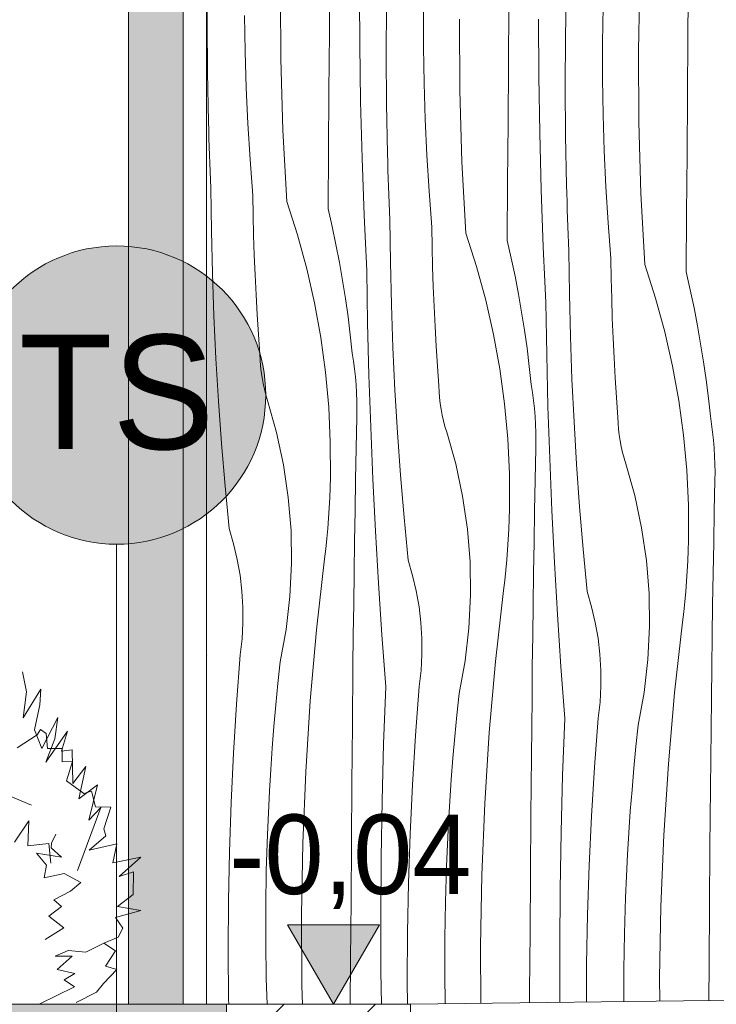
# Model space of a CAD drawing. Extents: x -366324 to -207045, y 68808 to 138616.
# Tile 25 of 170: x -331175 to -329774, y 78970 to 80950. Entities that reach past the tile are written whole.
import ezdxf

# ---------------------------------------------------------------- set-up
doc = ezdxf.new("R2010")
doc.units = 0
doc.header["$MEASUREMENT"] = 0
doc.linetypes.add('Dashed', pattern=[564.444447, 282.222223, -282.222223])
for name, color, linetype, lineweight in [('Arch kolorystyka_Nr_Pióra__19', 255, 'Continuous', 13), ('Arch kolorystyka_Nr_Pióra__41', 7, 'Continuous', 15), ('Arch opisy_Nr_Pióra__1', 7, 'Continuous', 25), ('Arch opisy_Nr_Pióra__21', 7, 'Continuous', 9), ('Arch rynny_Nr_Pióra__21', 7, 'Continuous', 9), ('Arch schody_Nr_Pióra__21', 7, 'Continuous', 9), ('Arch wymiary_Nr_Pióra__21', 7, 'Continuous', 9), ('arch wypelnienia_Nr_Pióra__21', 7, 'Continuous', 9), ('Arch ściany zewnętrzne_Nr_Pióra__21', 7, 'Continuous', 9)]:
    doc.layers.add(name, color=color, linetype=linetype, lineweight=lineweight)
for name, color, linetype, lineweight, true_color in [('Arch kolorystyka_Nr_Pióra__22', 7, 'Continuous', 9, 0x7f7f7f), ('Arch kolorystyka_Nr_Pióra__81', 7, 'Continuous', 9, 0x5d5d5d), ('Arch zieleń_Nr_Pióra__4', 7, 'Continuous', 9, 0x029e21)]:
    doc.layers.add(name, color=color, linetype=linetype, lineweight=lineweight, true_color=true_color)
doc.layers.add('Arch opisy', color=7, linetype='Continuous')
doc.layers.add('Arch wymiary', color=7, linetype='Continuous')
doc.styles.add('GENERATED_STYLE_1', font='txt')
doc.styles.add('GENERATED_STYLE_3', font='txt')

# ---------------------------------------------------------------- blocks, each defined once
blk = doc.blocks.new('*X6')
at = {"layer": 'Arch kolorystyka_Nr_Pióra__22', "linetype": 'Continuous'}
for p, q in [((-330798.2, 80942.9), (-330797.5, 81042)), ((-330552.1, 80923.9), (-330551.2, 81042)), ((-329930.3, 80887.6), (-329927.8, 81031)), ((-329830.8, 80914.9), (-329829.9, 81033)), ((-330649.8, 80871.2), (-330650.7, 81014.6)), ((-330490.9, 80900.3), (-330491.4, 81014.8)), ((-330077.1, 80915), (-330075.1, 81014.1)), ((-330438, 80879.3), (-330437.3, 80978.5)), ((-330191.9, 80860.4), (-330191, 80978.4)), ((-330002.3, 80903.8), (-330001.2, 80976.2)), ((-330721.6, 80886), (-330722.7, 80958.4)), ((-330362.5, 80894.9), (-330362.5, 80967.3)), ((-330289.6, 80807.7), (-330290.5, 80951.1)), ((-330130.7, 80836.8), (-330131.2, 80951.3)), ((-330797.5, 80843.7), (-330798.2, 80942.9)), ((-330552.9, 80805.9), (-330552.1, 80923.9)), ((-330077.8, 80815.8), (-330077.1, 80915)), ((-329831.7, 80796.9), (-329830.8, 80914.9)), ((-330489.2, 80785.9), (-330490.9, 80900.3)), ((-330361.4, 80822.4), (-330362.5, 80894.9)), ((-330002.3, 80831.4), (-330002.3, 80903.8)), ((-330719.4, 80813.5), (-330721.6, 80886)), ((-330437.3, 80780.2), (-330438, 80879.3)), ((-329929.4, 80744.1), (-329930.3, 80887.6)), ((-330645.6, 80727.8), (-330649.8, 80871.2)), ((-330192.7, 80742.4), (-330191.9, 80860.4)), ((-330795.4, 80744.6), (-330797.5, 80843.7)), ((-330129, 80722.4), (-330130.7, 80836.8)), ((-330716.2, 80741.2), (-330719.4, 80813.5)), ((-330359.2, 80750), (-330361.4, 80822.4)), ((-330077.1, 80716.7), (-330077.8, 80815.8)), ((-330001.2, 80758.9), (-330002.3, 80831.4)), ((-330553.8, 80687.9), (-330552.9, 80805.9)), ((-330285.4, 80664.3), (-330289.6, 80807.7)), ((-329832.5, 80678.9), (-329831.7, 80796.9)), ((-330486.2, 80671.5), (-330489.2, 80785.9)), ((-330435.2, 80681.1), (-330437.3, 80780.2)), ((-329999, 80686.5), (-330001.2, 80758.9)), ((-330794.9, 80728), (-330795.4, 80744.6)), ((-330711.8, 80668.9), (-330716.2, 80741.2)), ((-330356, 80677.7), (-330359.2, 80750)), ((-330193.6, 80624.3), (-330192.7, 80742.4)), ((-329925.2, 80600.8), (-329929.4, 80744.1)), ((-330794.4, 80711.3), (-330794.9, 80728)), ((-330637.9, 80584.5), (-330645.6, 80727.8)), ((-330126, 80607.9), (-330129, 80722.4)), ((-330075, 80617.6), (-330077.1, 80716.7)), ((-330793.9, 80694.7), (-330794.4, 80711.3)), ((-330793.3, 80678), (-330793.9, 80694.7)), ((-330792.6, 80661.4), (-330793.3, 80678)), ((-330554.5, 80569.8), (-330553.8, 80687.9)), ((-330434.7, 80664.4), (-330435.2, 80681.1)), ((-330351.6, 80605.3), (-330356, 80677.7)), ((-329995.8, 80614.1), (-329999, 80686.5)), ((-329833.4, 80560.8), (-329832.5, 80678.9)), ((-330792, 80644.7), (-330792.6, 80661.4)), ((-330706.4, 80596.6), (-330711.8, 80668.9)), ((-330482.1, 80557.1), (-330486.2, 80671.5)), ((-330434.2, 80647.8), (-330434.7, 80664.4)), ((-330277.7, 80521), (-330285.4, 80664.3)), ((-330791.3, 80628.1), (-330792, 80644.7)), ((-330433.7, 80631.1), (-330434.2, 80647.8)), ((-330790.5, 80611.4), (-330791.3, 80628.1)), ((-330433.1, 80614.5), (-330433.7, 80631.1)), ((-330432.4, 80597.9), (-330433.1, 80614.5)), ((-330194.3, 80506.3), (-330193.6, 80624.3)), ((-330074.5, 80600.9), (-330075, 80617.6)), ((-330789.5, 80525.7), (-330790.5, 80611.4)), ((-330705.6, 80556.7), (-330706.4, 80596.6)), ((-330431.8, 80581.2), (-330432.4, 80597.9)), ((-330346.2, 80533.1), (-330351.6, 80605.3)), ((-330121.9, 80493.5), (-330126, 80607.9)), ((-330074, 80584.3), (-330074.5, 80600.9)), ((-329991.4, 80541.8), (-329995.8, 80614.1)), ((-329917.5, 80457.5), (-329925.2, 80600.8)), ((-330637.9, 80584.5), (-330616.3, 80517.4)), ((-330431.1, 80564.6), (-330431.8, 80581.2)), ((-330073.5, 80567.6), (-330074, 80584.3)), ((-330704.5, 80516.7), (-330705.6, 80556.7)), ((-330554.5, 80569.8), (-330546.4, 80533.9)), ((-330481.5, 80543), (-330482.1, 80557.1)), ((-330430.3, 80547.9), (-330431.1, 80564.6)), ((-330072.9, 80551), (-330073.5, 80567.6)), ((-329834.1, 80442.8), (-329833.4, 80560.8)), ((-330480.9, 80529), (-330481.5, 80543)), ((-330429.3, 80462.2), (-330430.3, 80547.9)), ((-330072.2, 80534.3), (-330072.9, 80551)), ((-329986, 80469.6), (-329991.4, 80541.8)), ((-330787.5, 80440), (-330789.5, 80525.7)), ((-330703.2, 80476.8), (-330704.5, 80516.7)), ((-330616.3, 80517.4), (-330597.6, 80449.3)), ((-330546.4, 80533.9), (-330538.8, 80497.9)), ((-330480.3, 80515), (-330480.9, 80529)), ((-330345.4, 80493.1), (-330346.2, 80533.1)), ((-330277.7, 80521), (-330256.1, 80453.9)), ((-330071.6, 80517.7), (-330072.2, 80534.3)), ((-330070.9, 80501.1), (-330071.6, 80517.7)), ((-330538.8, 80497.9), (-330531.9, 80461.8)), ((-330479.6, 80501), (-330480.3, 80515)), ((-330479, 80486.9), (-330479.6, 80501)), ((-330194.3, 80506.3), (-330186.2, 80470.4)), ((-330070.1, 80484.4), (-330070.9, 80501.1)), ((-330701.5, 80436.9), (-330703.2, 80476.8)), ((-330478.3, 80472.9), (-330479, 80486.9)), ((-330344.3, 80453.2), (-330345.4, 80493.1)), ((-330121.3, 80479.5), (-330121.9, 80493.5)), ((-330120.7, 80465.5), (-330121.3, 80479.5)), ((-330069.1, 80398.7), (-330070.1, 80484.4)), ((-330531.9, 80461.8), (-330525.5, 80425.5)), ((-330477.6, 80458.9), (-330478.3, 80472.9)), ((-330476.9, 80444.9), (-330477.6, 80458.9)), ((-330427.3, 80376.5), (-330429.3, 80462.2)), ((-330186.2, 80470.4), (-330178.6, 80434.4)), ((-330120.1, 80451.5), (-330120.7, 80465.5)), ((-329985.2, 80429.6), (-329986, 80469.6)), ((-329917.5, 80457.5), (-329895.9, 80390.4)), ((-330784.4, 80354.3), (-330787.5, 80440)), ((-330699.6, 80396.9), (-330701.5, 80436.9)), ((-330597.6, 80449.3), (-330581.9, 80380.5)), ((-330475.1, 80340.2), (-330476.9, 80444.9)), ((-330343, 80413.3), (-330344.3, 80453.2)), ((-330256.1, 80453.9), (-330237.4, 80385.8)), ((-330119.4, 80437.5), (-330120.1, 80451.5)), ((-330118.8, 80423.4), (-330119.4, 80437.5)), ((-329834.1, 80442.8), (-329826, 80406.9)), ((-330525.5, 80425.5), (-330519.8, 80389.1)), ((-330178.6, 80434.4), (-330171.7, 80398.2)), ((-330118.1, 80409.4), (-330118.8, 80423.4)), ((-329984.1, 80389.7), (-329985.2, 80429.6)), ((-330697.4, 80357), (-330699.6, 80396.9)), ((-330341.3, 80373.3), (-330343, 80413.3)), ((-330171.7, 80398.2), (-330165.3, 80362)), ((-330117.4, 80395.4), (-330118.1, 80409.4)), ((-330067.1, 80313), (-330069.1, 80398.7)), ((-329826, 80406.9), (-329818.4, 80370.9)), ((-330581.9, 80380.5), (-330569.4, 80311.1)), ((-330519.8, 80389.1), (-330514.6, 80352.7)), ((-330237.4, 80385.8), (-330221.7, 80317)), ((-330116.7, 80381.4), (-330117.4, 80395.4)), ((-330114.9, 80276.7), (-330116.7, 80381.4)), ((-329982.8, 80349.8), (-329984.1, 80389.7)), ((-329895.9, 80390.4), (-329877.2, 80322.3)), ((-330694.9, 80317.2), (-330697.4, 80357)), ((-330424.2, 80290.8), (-330427.3, 80376.5)), ((-330339.4, 80333.4), (-330341.3, 80373.3)), ((-330165.3, 80362), (-330159.5, 80325.6)), ((-329818.4, 80370.9), (-329811.5, 80334.7)), ((-330780.3, 80268.7), (-330784.4, 80354.3)), ((-330514.6, 80352.7), (-330510, 80316.2)), ((-330472.5, 80235.5), (-330475.1, 80340.2)), ((-329981.1, 80309.8), (-329982.8, 80349.8)), ((-330337.2, 80293.5), (-330339.4, 80333.4)), ((-330159.5, 80325.6), (-330154.4, 80289.2)), ((-329877.2, 80322.3), (-329861.5, 80253.5)), ((-329811.5, 80334.7), (-329805.1, 80298.5)), ((-330692.1, 80277.3), (-330694.9, 80317.2)), ((-330569.4, 80311.1), (-330559.9, 80241.2)), ((-330510, 80316.2), (-330506, 80279.6)), ((-330221.7, 80317), (-330209.2, 80247.6)), ((-330064, 80227.3), (-330067.1, 80313)), ((-329979.2, 80269.9), (-329981.1, 80309.8)), ((-329805.1, 80298.5), (-329799.3, 80262.1)), ((-330503.5, 80263.6), (-330506, 80279.6)), ((-330420.1, 80205.1), (-330424.2, 80290.8)), ((-330334.7, 80253.6), (-330337.2, 80293.5)), ((-330154.4, 80289.2), (-330149.8, 80252.7)), ((-330775.2, 80183.1), (-330780.3, 80268.7)), ((-330691.6, 80265.5), (-330692.1, 80277.3)), ((-330690.6, 80253.7), (-330691.6, 80265.5)), ((-330501.4, 80247.6), (-330503.5, 80263.6)), ((-330112.3, 80172), (-330114.9, 80276.7)), ((-329977, 80230), (-329979.2, 80269.9)), ((-329799.3, 80262.1), (-329794.2, 80225.7)), ((-330689.3, 80241.9), (-330690.6, 80253.7)), ((-330687.5, 80230.2), (-330689.3, 80241.9)), ((-330559.9, 80241.2), (-330553.5, 80170.9)), ((-330499.7, 80231.6), (-330501.4, 80247.6)), ((-330331.9, 80213.8), (-330334.7, 80253.6)), ((-330209.2, 80247.6), (-330199.7, 80177.7)), ((-330149.8, 80252.7), (-330145.8, 80216.1)), ((-329861.5, 80253.5), (-329848.9, 80184.1)), ((-330685.3, 80218.5), (-330687.5, 80230.2)), ((-330682.7, 80207), (-330685.3, 80218.5)), ((-330498.4, 80215.5), (-330499.7, 80231.6)), ((-330469, 80130.8), (-330472.5, 80235.5)), ((-330059.9, 80141.6), (-330064, 80227.3)), ((-329974.5, 80190.1), (-329977, 80230)), ((-329794.2, 80225.7), (-329789.6, 80189.1)), ((-330679.7, 80195.5), (-330682.7, 80207)), ((-330497.4, 80199.4), (-330498.4, 80215.5)), ((-330496.8, 80183.2), (-330497.4, 80199.4)), ((-330415, 80119.6), (-330420.1, 80205.1)), ((-330331.4, 80201.9), (-330331.9, 80213.8)), ((-330330.4, 80190.1), (-330331.4, 80201.9)), ((-330143.3, 80200.1), (-330145.8, 80216.1)), ((-330141.2, 80184.1), (-330143.3, 80200.1)), ((-330769.2, 80097.6), (-330775.2, 80183.1)), ((-330676.3, 80184.2), (-330679.7, 80195.5)), ((-330658.2, 80120.1), (-330676.3, 80184.2)), ((-330496.6, 80167.1), (-330496.8, 80183.2)), ((-330329.1, 80178.4), (-330330.4, 80190.1)), ((-330139.5, 80168.1), (-330141.2, 80184.1)), ((-329971.7, 80150.3), (-329974.5, 80190.1)), ((-329848.9, 80184.1), (-329839.4, 80114.2)), ((-329789.6, 80189.1), (-329785.6, 80152.6)), ((-330553.5, 80170.9), (-330550.2, 80100.4)), ((-330496.8, 80151), (-330496.6, 80167.1)), ((-330327.3, 80166.7), (-330329.1, 80178.4)), ((-330325.1, 80155), (-330327.3, 80166.7)), ((-330199.7, 80177.7), (-330193.3, 80107.4)), ((-330138.2, 80152), (-330139.5, 80168.1)), ((-330108.8, 80067.3), (-330112.3, 80172)), ((-330498.1, 80088.3), (-330496.8, 80151)), ((-330322.5, 80143.5), (-330325.1, 80155)), ((-330319.5, 80132), (-330322.5, 80143.5)), ((-330137.2, 80135.9), (-330138.2, 80152)), ((-330054.8, 80056), (-330059.9, 80141.6)), ((-329971.2, 80138.4), (-329971.7, 80150.3)), ((-329783.1, 80136.6), (-329785.6, 80152.6)), ((-330644.3, 80055.1), (-330658.2, 80120.1)), ((-330464.7, 80026.1), (-330469, 80130.8)), ((-330408.9, 80034), (-330415, 80119.6)), ((-330316.1, 80120.6), (-330319.5, 80132)), ((-330298, 80056.6), (-330316.1, 80120.6)), ((-330136.6, 80119.7), (-330137.2, 80135.9)), ((-330136.4, 80103.6), (-330136.6, 80119.7)), ((-329970.2, 80126.6), (-329971.2, 80138.4)), ((-329968.9, 80114.9), (-329970.2, 80126.6)), ((-329781, 80120.6), (-329783.1, 80136.6)), ((-329779.3, 80104.5), (-329781, 80120.6)), ((-330550.2, 80100.4), (-330550, 80029.9)), ((-330193.3, 80107.4), (-330190, 80036.9)), ((-330136.6, 80087.5), (-330136.4, 80103.6)), ((-329967.1, 80103.1), (-329968.9, 80114.9)), ((-329964.9, 80091.5), (-329967.1, 80103.1)), ((-329839.4, 80114.2), (-329833.1, 80043.9)), ((-329778, 80088.5), (-329779.3, 80104.5)), ((-330762, 80012.1), (-330769.2, 80097.6)), ((-330499.3, 80025.6), (-330498.1, 80088.3)), ((-330137.9, 80024.8), (-330136.6, 80087.5)), ((-329962.3, 80079.9), (-329964.9, 80091.5)), ((-329959.3, 80068.5), (-329962.3, 80079.9)), ((-329777, 80072.3), (-329778, 80088.5)), ((-330104.5, 79962.6), (-330108.8, 80067.3)), ((-329955.9, 80057.1), (-329959.3, 80068.5)), ((-329776.4, 80056.2), (-329777, 80072.3)), ((-330634.7, 79989.2), (-330644.3, 80055.1)), ((-330284.1, 79991.5), (-330298, 80056.6)), ((-330048.7, 79970.5), (-330054.8, 80056)), ((-329937.8, 79993.1), (-329955.9, 80057.1)), ((-329833.1, 80043.9), (-329829.8, 79973.4)), ((-329776.2, 80040.1), (-329776.4, 80056.2)), ((-329776.4, 80023.9), (-329776.2, 80040.1)), ((-330550.6, 80009.3), (-330550, 80029.9)), ((-330500.5, 79962.9), (-330499.3, 80025.6)), ((-330459.5, 79921.5), (-330464.7, 80026.1)), ((-330401.8, 79948.6), (-330408.9, 80034)), ((-330190, 80036.9), (-330189.8, 79966.4)), ((-330139.1, 79962.1), (-330137.9, 80024.8)), ((-329777.7, 79961.3), (-329776.4, 80023.9)), ((-330753.9, 79926.8), (-330762, 80012.1)), ((-330551.4, 79988.7), (-330550.6, 80009.3)), ((-330629.3, 79922.9), (-330634.7, 79989.2)), ((-330552.5, 79968.1), (-330551.4, 79988.7)), ((-330274.5, 79925.7), (-330284.1, 79991.5)), ((-329923.9, 79928), (-329937.8, 79993.1)), ((-330553.8, 79947.5), (-330552.5, 79968.1)), ((-330501.5, 79900.3), (-330500.5, 79962.9)), ((-330190.4, 79945.8), (-330189.8, 79966.4)), ((-330140.2, 79899.4), (-330139.1, 79962.1)), ((-330099.3, 79858), (-330104.5, 79962.6)), ((-330041.6, 79885.1), (-330048.7, 79970.5)), ((-329829.8, 79973.4), (-329829.6, 79902.9)), ((-329778.9, 79898.6), (-329777.7, 79961.3)), ((-330555.4, 79927), (-330553.8, 79947.5)), ((-330393.7, 79863.2), (-330401.8, 79948.6)), ((-330191.2, 79925.2), (-330190.4, 79945.8)), ((-330744.8, 79895.9), (-330753.9, 79926.8)), ((-330628.3, 79856.4), (-330629.3, 79922.9)), ((-330557.3, 79906.5), (-330555.4, 79927)), ((-330453.4, 79817), (-330459.5, 79921.5)), ((-330269.1, 79859.4), (-330274.5, 79925.7)), ((-330192.3, 79904.6), (-330191.2, 79925.2)), ((-329914.3, 79862.2), (-329923.9, 79928)), ((-330559.4, 79885.9), (-330557.3, 79906.5)), ((-330193.6, 79884), (-330192.3, 79904.6)), ((-329830.2, 79882.3), (-329829.6, 79902.9)), ((-330737.5, 79864.6), (-330744.8, 79895.9)), ((-330561.8, 79865.5), (-330559.4, 79885.9)), ((-330502.4, 79837.6), (-330501.5, 79900.3)), ((-330195.2, 79863.5), (-330193.6, 79884)), ((-330141.3, 79836.8), (-330140.2, 79899.4)), ((-330033.5, 79799.7), (-330041.6, 79885.1)), ((-329831, 79861.7), (-329830.2, 79882.3)), ((-329780, 79835.9), (-329778.9, 79898.6)), ((-330731.9, 79832.9), (-330737.5, 79864.6)), ((-330577.8, 79722.9), (-330561.8, 79865.5)), ((-330384.6, 79832.4), (-330393.7, 79863.2)), ((-330197.1, 79842.9), (-330195.2, 79863.5)), ((-329908.9, 79795.9), (-329914.3, 79862.2)), ((-329832.1, 79841.1), (-329831, 79861.7)), ((-330631.6, 79789.9), (-330628.3, 79856.4)), ((-330268.1, 79792.9), (-330269.1, 79859.4)), ((-330199.2, 79822.4), (-330197.1, 79842.9)), ((-330093.2, 79753.5), (-330099.3, 79858)), ((-330728.2, 79800.9), (-330731.9, 79832.9)), ((-330503.2, 79774.9), (-330502.4, 79837.6)), ((-330377.3, 79801.1), (-330384.6, 79832.4)), ((-330201.6, 79802), (-330199.2, 79822.4)), ((-330142.2, 79774.1), (-330141.3, 79836.8)), ((-329833.4, 79820.5), (-329832.1, 79841.1)), ((-329781.1, 79773.2), (-329780, 79835.9)), ((-330446.5, 79712.5), (-330453.4, 79817)), ((-329835, 79800), (-329833.4, 79820.5)), ((-330726.2, 79768.8), (-330728.2, 79800.9)), ((-330639.2, 79723.8), (-330631.6, 79789.9)), ((-330371.7, 79769.4), (-330377.3, 79801.1)), ((-330271.4, 79726.4), (-330268.1, 79792.9)), ((-330217.6, 79659.4), (-330201.6, 79802)), ((-330024.4, 79768.9), (-330033.5, 79799.7)), ((-329907.9, 79729.3), (-329908.9, 79795.9)), ((-329836.9, 79779.4), (-329835, 79800)), ((-330726.1, 79736.6), (-330726.2, 79768.8)), ((-330504, 79712.2), (-330503.2, 79774.9)), ((-330368, 79737.4), (-330371.7, 79769.4)), ((-330143, 79711.4), (-330142.2, 79774.1)), ((-330017.1, 79737.5), (-330024.4, 79768.9)), ((-329839, 79758.9), (-329836.9, 79779.4)), ((-329782, 79710.6), (-329781.1, 79773.2)), ((-330086.3, 79649), (-330093.2, 79753.5)), ((-329841.4, 79738.4), (-329839, 79758.9)), ((-330727.9, 79704.5), (-330726.1, 79736.6)), ((-330651.1, 79658.3), (-330639.2, 79723.8)), ((-330366, 79705.3), (-330368, 79737.4)), ((-330279, 79660.3), (-330271.4, 79726.4)), ((-330011.5, 79705.8), (-330017.1, 79737.5)), ((-329911.2, 79662.9), (-329907.9, 79729.3)), ((-329857.4, 79595.9), (-329841.4, 79738.4)), ((-330731.4, 79672.5), (-330727.9, 79704.5)), ((-330590.5, 79580), (-330577.8, 79722.9)), ((-330504.6, 79649.6), (-330504, 79712.2)), ((-330438.7, 79608), (-330446.5, 79712.5)), ((-330365.9, 79673.1), (-330366, 79705.3)), ((-330143.8, 79648.7), (-330143, 79711.4)), ((-330007.8, 79673.9), (-330011.5, 79705.8)), ((-329782.8, 79647.9), (-329782, 79710.6)), ((-330798.9, 79671.5), (-330799, 79672.4)), ((-330799, 79669.9), (-330798.9, 79671.5)), ((-330738.8, 79573.6), (-330731.4, 79672.5)), ((-330367.7, 79641), (-330365.9, 79673.1)), ((-330005.8, 79641.8), (-330007.8, 79673.9)), ((-330655.7, 79615.1), (-330651.1, 79658.3)), ((-330505.6, 79531.5), (-330504.6, 79649.6)), ((-330290.9, 79594.8), (-330279, 79660.3)), ((-330230.3, 79516.5), (-330217.6, 79659.4)), ((-330144.4, 79586), (-330143.8, 79648.7)), ((-330078.5, 79544.5), (-330086.3, 79649)), ((-329918.8, 79596.8), (-329911.2, 79662.9)), ((-329783.6, 79585.2), (-329782.8, 79647.9)), ((-330371.2, 79609), (-330367.7, 79641)), ((-330005.7, 79609.6), (-330005.8, 79641.8)), ((-330659.9, 79571.7), (-330655.7, 79615.1)), ((-330443, 79493.6), (-330438.7, 79608)), ((-330378.6, 79510.1), (-330371.2, 79609)), ((-330007.5, 79577.5), (-330005.7, 79609.6)), ((-330295.5, 79551.5), (-330290.9, 79594.8)), ((-330145.4, 79468), (-330144.4, 79586)), ((-329930.7, 79531.3), (-329918.8, 79596.8)), ((-329870.1, 79453), (-329857.4, 79595.9)), ((-329784.2, 79522.5), (-329783.6, 79585.2)), ((-330744.8, 79474.7), (-330738.8, 79573.6)), ((-330663.7, 79528.4), (-330659.9, 79571.7)), ((-330599.7, 79436.9), (-330590.5, 79580)), ((-330011, 79545.5), (-330007.5, 79577.5)), ((-330299.7, 79508.2), (-330295.5, 79551.5)), ((-330018.4, 79446.6), (-330011, 79545.5)), ((-330667.1, 79485), (-330663.7, 79528.4)), ((-330506.7, 79413.5), (-330505.6, 79531.5)), ((-330082.8, 79430.1), (-330078.5, 79544.5)), ((-329935.3, 79488), (-329930.7, 79531.3)), ((-330384.6, 79411.2), (-330378.6, 79510.1)), ((-330303.5, 79464.9), (-330299.7, 79508.2)), ((-330239.5, 79373.4), (-330230.3, 79516.5)), ((-329785.2, 79404.5), (-329784.2, 79522.5)), ((-330446.2, 79379.2), (-330443, 79493.6)), ((-329939.4, 79444.7), (-329935.3, 79488)), ((-330749.5, 79375.7), (-330744.8, 79474.7)), ((-330670.1, 79441.6), (-330667.1, 79485)), ((-330146.5, 79350), (-330145.4, 79468)), ((-330306.9, 79421.5), (-330303.5, 79464.9)), ((-330024.4, 79347.7), (-330018.4, 79446.6)), ((-329879.3, 79309.8), (-329870.1, 79453)), ((-330672.7, 79398.1), (-330670.1, 79441.6)), ((-330605.6, 79293.5), (-330599.7, 79436.9)), ((-330086, 79315.7), (-330082.8, 79430.1)), ((-329943.2, 79401.3), (-329939.4, 79444.7)), ((-330507.6, 79295.5), (-330506.7, 79413.5)), ((-330389.3, 79312.2), (-330384.6, 79411.2)), ((-330309.9, 79378), (-330306.9, 79421.5)), ((-330674.9, 79354.6), (-330672.7, 79398.1)), ((-329946.7, 79358), (-329943.2, 79401.3)), ((-329786.3, 79286.5), (-329785.2, 79404.5)), ((-330752.9, 79276.6), (-330749.5, 79375.7)), ((-330448.1, 79264.8), (-330446.2, 79379.2)), ((-330312.5, 79334.6), (-330309.9, 79378)), ((-330245.4, 79230), (-330239.5, 79373.4)), ((-330676.8, 79311.2), (-330674.9, 79354.6)), ((-330147.4, 79231.9), (-330146.5, 79350)), ((-330029.1, 79248.6), (-330024.4, 79347.7)), ((-329949.7, 79314.5), (-329946.7, 79358)), ((-330314.7, 79291.1), (-330312.5, 79334.6)), ((-330679, 79238.7), (-330676.8, 79311.2)), ((-330392.7, 79213.1), (-330389.3, 79312.2)), ((-330087.9, 79201.2), (-330086, 79315.7)), ((-329952.3, 79271.1), (-329949.7, 79314.5)), ((-329885.2, 79166.5), (-329879.3, 79309.8)), ((-330608.1, 79150.1), (-330605.6, 79293.5)), ((-330508.6, 79177.4), (-330507.6, 79295.5)), ((-330316.6, 79247.6), (-330314.7, 79291.1)), ((-330754.9, 79177.5), (-330752.9, 79276.6)), ((-329954.5, 79227.6), (-329952.3, 79271.1)), ((-329787.2, 79168.4), (-329786.3, 79286.5)), ((-330448.8, 79150.3), (-330448.1, 79264.8)), ((-330318.8, 79175.2), (-330316.6, 79247.6)), ((-330032.5, 79149.6), (-330029.1, 79248.6)), ((-330680.1, 79166.3), (-330679, 79238.7)), ((-330247.9, 79086.6), (-330245.4, 79230)), ((-330148.4, 79113.9), (-330147.4, 79231.9)), ((-330394.7, 79114), (-330392.7, 79213.1)), ((-329956.4, 79184.1), (-329954.5, 79227.6)), ((-330088.6, 79086.8), (-330087.9, 79201.2)), ((-330755.5, 79078.3), (-330754.9, 79177.5)), ((-330509.5, 79059.4), (-330508.6, 79177.4)), ((-330319.8, 79102.8), (-330318.8, 79175.2)), ((-329958.5, 79111.7), (-329956.4, 79184.1)), ((-329788.2, 79050.4), (-329787.2, 79168.4)), ((-330680.1, 79093.9), (-330680.1, 79166.3)), ((-330607.2, 79006.6), (-330608.1, 79150.1)), ((-330448.3, 79035.8), (-330448.8, 79150.3)), ((-330034.5, 79050.4), (-330032.5, 79149.6)), ((-329887.7, 79023.1), (-329885.2, 79166.5)), ((-330395.3, 79014.8), (-330394.7, 79114)), ((-330149.3, 78995.9), (-330148.4, 79113.9)), ((-329959.6, 79039.3), (-329958.5, 79111.7)), ((-330679, 79021.4), (-330680.1, 79093.9)), ((-330319.9, 79030.3), (-330319.8, 79102.8)), ((-330754.8, 78979.2), (-330755.5, 79078.3)), ((-330247.2, 78971.3), (-330247.9, 79086.6)), ((-330088.1, 78973.3), (-330088.6, 79086.8)), ((-330510.1, 78969.6), (-330509.5, 79059.4)), ((-330035, 78973.9), (-330034.5, 79050.4)), ((-329788.7, 78976.9), (-329788.2, 79050.4)), ((-330447.3, 78969.6), (-330448.3, 79035.8)), ((-330319, 78970.4), (-330319.9, 79030.3)), ((-329959.7, 78974.8), (-329959.6, 79039.3)), ((-330677.4, 78969.6), (-330679, 79021.4)), ((-330395, 78969.6), (-330395.3, 79014.8)), ((-329887.4, 78975.7), (-329887.7, 79023.1)), ((-330606.1, 78969.6), (-330607.2, 79006.6)), ((-330149.4, 78972.5), (-330149.3, 78995.9)), ((-330754.6, 78969.6), (-330754.8, 78979.2))]:
    blk.add_line(p, q, dxfattribs=at)
blk = doc.blocks.new('Wypełnienie_3')
at = {"layer": 'Arch kolorystyka_Nr_Pióra__22', "linetype": 'Dashed'}
blk.add_blockref('*X6', (0, 0), dxfattribs=at)
blk = doc.blocks.new('Wymiary_2', base_point=(-330543.8, 78969.6))
at = {"layer": 'Arch wymiary_Nr_Pióra__21', "linetype": 'Continuous'}
blk.add_hatch(color=256, dxfattribs=at).paths.add_polyline_path([(-330543.8, 78969.6), (-330636.6, 79129.6), (-330451, 79129.6)], flags=0)
for p, q in [((-330543.8, 78969.6), (-330636.6, 79129.6)), ((-330636.6, 79129.6), (-330451, 79129.6)), ((-330451, 79129.6), (-330543.8, 78969.6)), ((-330543.8, 78969.6), (-330663.8, 78969.6)), ((-330543.8, 78969.6), (-330423.8, 78969.6))]:
    blk.add_line(p, q, dxfattribs=at)
at = {"layer": 'Arch wymiary_Nr_Pióra__21', "insert": (-330753.8, 79161.6), "char_height": 160, "attachment_point": 7, "style": 'GENERATED_STYLE_1'}
blk.add_mtext('{-0,04}', dxfattribs=at)
blk = doc.blocks.new('Linia_23', base_point=(-330980.1, 78819.6))
at = {"layer": 'Arch opisy_Nr_Pióra__21', "linetype": 'Continuous'}
blk.add_line((-330980.1, 78819.6), (-330980.1, 79895.1), dxfattribs=at)
blk.add_circle((-330980.1, 80195.1), 300, dxfattribs=at)

msp = doc.modelspace()

# ---------------------------------------------------------------- hatches: boundary and pattern name
at = {"layer": 'Arch kolorystyka_Nr_Pióra__19', "linetype": 'Continuous'}
msp.add_hatch(color=256, dxfattribs=at).paths.add_polyline_path([(-331280.1, 80195.1, 1), (-330680.1, 80195.1, 1)], flags=0)
at = {"layer": 'Arch kolorystyka_Nr_Pióra__41', "linetype": 'Continuous'}
msp.add_hatch(color=256, dxfattribs=at).paths.add_polyline_path([(-330956.3, 78969.6), (-330846.3, 78969.6), (-330846.3, 81724.9, -0.436542), (-330956.3, 81724.9)], flags=0)
at = {"layer": 'Arch kolorystyka_Nr_Pióra__81', "linetype": 'Continuous', "lineweight": 0, "true_color": 0x454545}
msp.add_hatch(color=250, dxfattribs=at).paths.add_polyline_path([(-331459, 78669.6), (-331109, 78669.6), (-331109, 78819.6), (-330759, 78819.6), (-330759, 78969.6), (-331459, 78969.6)], flags=0)
at = {"layer": 'arch wypelnienia_Nr_Pióra__21', "linetype": 'Continuous'}
h = msp.add_hatch(dxfattribs=at)
h.set_pattern_fill('Dashed', color=256, style=0, pattern_type=2)
h.set_pattern_definition([(45, (0, 0), (-183.84776, 183.84776), [195, -65]), (45, (1e-14, 183.85), (-183.84776, 183.84776), [195, -65])])
h.paths.add_polyline_path([(-330389, 78859.5), (-330389, 78969.6), (-330759, 78969.6), (-330759, 78819.6), (-330389, 78819.6)], flags=0)

# ---------------------------------------------------------------- linework, layer by layer
at = {"layer": 'Arch rynny_Nr_Pióra__21', "linetype": 'Continuous'}
for p, q in [((-330956.3, 81724.9), (-330956.3, 78969.6)), ((-330846.3, 81724.9), (-330846.3, 78969.6))]:
    msp.add_line(p, q, dxfattribs=at)
at = {"layer": 'Arch schody_Nr_Pióra__21', "linetype": 'Continuous'}
for p, q in [((-328759, 78989.6), (-330389, 78969.6)), ((-330759, 78969.6), (-331459, 78969.6)), ((-330759, 78819.6), (-330759, 78969.6)), ((-330759, 78969.6), (-330389, 78969.6)), ((-330389, 78969.6), (-330389, 78819.6))]:
    msp.add_line(p, q, dxfattribs=at)
at = {"layer": 'Arch zieleń_Nr_Pióra__4', "linetype": 'Continuous'}
for p, q in [((-331161.7, 79598), (-331169.8, 79638.5)), ((-331132.4, 79603.8), (-331167.9, 79546)), ((-331167.9, 79546), (-331161.7, 79598)), ((-331134.8, 79571.8), (-331132.4, 79603.8)), ((-331145.6, 79521.9), (-331134.8, 79571.8)), ((-331098.7, 79546.5), (-331130.8, 79484.2)), ((-331104.4, 79503.9), (-331098.7, 79546.5)), ((-331180.6, 79485.2), (-331140.2, 79511.5)), ((-331130.8, 79484.2), (-331145.6, 79521.9)), ((-331140.2, 79511.5), (-331133.2, 79522.5)), ((-331133.2, 79522.5), (-331122.1, 79514.6)), ((-331078.7, 79519.1), (-331122.7, 79456.7)), ((-331122.1, 79514.6), (-331119.4, 79484.2)), ((-331091, 79478.7), (-331078.7, 79519.1)), ((-331122.7, 79456.7), (-331104.4, 79503.9)), ((-331119.4, 79484.2), (-331090, 79484.1)), ((-331069.9, 79481.5), (-331091, 79478.7)), ((-331090, 79484.1), (-331089.6, 79457.1)), ((-331068.5, 79413.8), (-331069.9, 79481.5)), ((-331089.6, 79457.1), (-331069.1, 79458.1)), ((-331069.1, 79458.1), (-331081, 79419.4)), ((-331042, 79448), (-331068.5, 79413.8)), ((-331056.3, 79383), (-331042, 79448)), ((-331238.4, 79406.6), (-331151.3, 79370.2)), ((-331081, 79419.4), (-331046, 79393.8)), ((-331018.4, 79410.8), (-331056.3, 79383)), ((-331036, 79339.9), (-331018.4, 79410.8)), ((-331046, 79393.8), (-331030.4, 79398)), ((-331030.4, 79398), (-331022.6, 79367)), ((-331022.6, 79367), (-330992, 79366.4)), ((-331058.8, 79238.8), (-331011.7, 79365.6)), ((-331011.7, 79365.6), (-331036, 79339.9)), ((-330992, 79366.4), (-331005.7, 79322.4)), ((-331185.8, 79296), (-331156.8, 79338.8)), ((-331156.8, 79338.8), (-331158.8, 79288.4)), ((-331111.4, 79293.4), (-331102.3, 79312)), ((-331001.6, 79308.8), (-331035.2, 79279.9)), ((-331005.7, 79322.4), (-331001.6, 79308.8)), ((-331158.8, 79288.4), (-331116.7, 79292.8)), ((-331116.7, 79292.8), (-331112.3, 79253.5)), ((-331112.1, 79284.5), (-331111.4, 79293.4)), ((-331035.2, 79279.9), (-330979.9, 79292.7)), ((-330979.9, 79292.7), (-330988.1, 79254.2)), ((-331121.3, 79249.7), (-331141.1, 79273.9)), ((-331141.1, 79273.9), (-331091.1, 79265.6)), ((-331091.1, 79265.6), (-331112.1, 79284.5)), ((-331125.9, 79223.8), (-331121.3, 79249.7)), ((-330988.1, 79254.2), (-330931.4, 79265.6)), ((-330931.4, 79265.6), (-330974.9, 79227)), ((-331085.5, 79232.8), (-331125.9, 79223.8)), ((-331052.5, 79214.9), (-331085.5, 79232.8)), ((-330974.9, 79227), (-330946.1, 79236)), ((-330946.1, 79236), (-330947.1, 79190.4)), ((-331073, 79197.4), (-331052.5, 79214.9)), ((-331106.4, 79179.4), (-331073, 79197.4)), ((-330947.1, 79190.4), (-330978.4, 79166.4)), ((-331091.1, 79166.1), (-331106.4, 79179.4)), ((-331116.6, 79147), (-331091.1, 79166.1)), ((-330931.4, 79158.2), (-330982.7, 79143.9)), ((-330978.4, 79166.4), (-330931.4, 79158.2)), ((-331086.5, 79123.6), (-331116.6, 79147)), ((-330982.7, 79143.9), (-330967.8, 79122.6)), ((-331124.1, 79099.8), (-331086.5, 79123.6)), ((-330967.8, 79122.6), (-330976.9, 79104.9)), ((-331005.9, 79092.6), (-331041.8, 79074.4)), ((-330976.9, 79104.9), (-331005.9, 79092.6)), ((-331005.9, 79092.6), (-330982.7, 79076.8)), ((-331077.4, 79077.7), (-331103.8, 79066.5)), ((-331041.8, 79074.4), (-331077.4, 79077.7)), ((-330982.7, 79076.8), (-331002.4, 79046.1)), ((-331103.8, 79066.5), (-331069.3, 79066.7)), ((-331069.3, 79066.7), (-331099.5, 79039.5)), ((-331099.5, 79039.5), (-331064.4, 79031.8)), ((-331064.4, 79031.8), (-331085.9, 79018.5)), ((-330979.9, 79039.7), (-331006.4, 79011.7)), ((-331002.4, 79046.1), (-330979.9, 79039.7)), ((-331085.9, 79018.5), (-331065.2, 79004.8)), ((-331006.4, 79011.7), (-331020.5, 78994.2)), ((-331065.2, 79004.8), (-331135.8, 78969.6)), ((-331020.5, 78994.2), (-331061.8, 78972.9))]:
    msp.add_line(p, q, dxfattribs=at)
at = {"layer": 'Arch ściany zewnętrzne_Nr_Pióra__21', "linetype": 'Continuous'}
msp.add_line((-330799, 81409.6), (-330799, 78969.6), dxfattribs=at)

# ---------------------------------------------------------------- block references
at = {"layer": 'Arch kolorystyka_Nr_Pióra__22', "linetype": 'Dashed'}
msp.add_blockref('Wypełnienie_3', (0, 0), dxfattribs=at)
at = {"layer": 'Arch opisy', "linetype": 'Continuous'}
msp.add_blockref('Linia_23', (-330980.1, 78819.6), dxfattribs=at)
at = {"layer": 'Arch wymiary', "linetype": 'Continuous'}
msp.add_blockref('Wymiary_2', (-330543.8, 78969.6), dxfattribs=at)

# ---------------------------------------------------------------- texts
at = {"layer": 'Arch opisy_Nr_Pióra__1', "linetype": 'Continuous', "insert": (-330980.1, 80316.4), "char_height": 230, "attachment_point": 2, "style": 'GENERATED_STYLE_3'}
msp.add_mtext('{TS}', dxfattribs=at)

doc.saveas('drawing.dxf')
